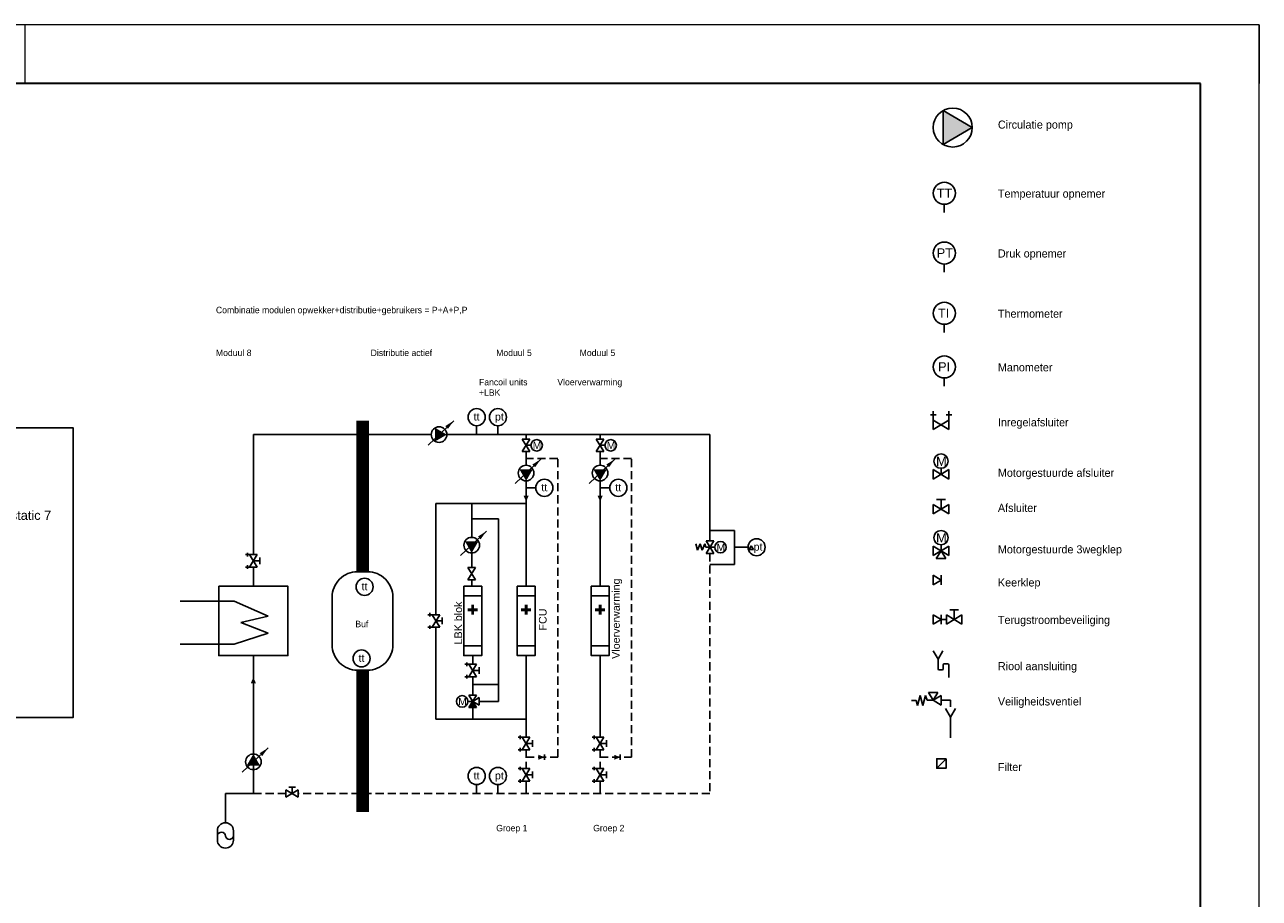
# Model space of a CAD drawing. Header units: millimetres. Extents: x 66120 to 114779, y 79567 to 113976.
# Tile 4 of 4: x 90450 to 114779, y 96771 to 113976. Entities that reach past the tile are written whole.
import ezdxf
from ezdxf.enums import TextEntityAlignment as Align

# ---------------------------------------------------------------- set-up
doc = ezdxf.new("R2010")
doc.units = ezdxf.units.MM
doc.linetypes.add('HIDDEN', pattern=[9.525, 6.35, -3.175])
for name, color, linetype in [('00_Algemeen', 7, 'Continuous'), ('cv', 6, 'Continuous'), ('CV installatie', 6, 'Continuous')]:
    doc.layers.add(name, color=color, linetype=linetype)
doc.styles.add('Arial', font='arial.ttf')
doc.styles.add('Arial_1', font='arial.ttf', dxfattribs={"height": 1.8})
doc.styles.add('Arial_2', font='arial.ttf', dxfattribs={"height": 40})
doc.styles.add('embato', font='txt')
doc.styles.add('GENERATED_STYLE_3', font='arial.ttf')

# ---------------------------------------------------------------- blocks, each defined once
blk = doc.blocks.new('*U41')
at = {"layer": '00_Algemeen', "lineweight": 18}
for p, q in [((0, 297), (-420, 297)), ((-210, 297), (-210, 287)), ((0, 297), (-10, 297)), ((0, 0), (0, 297)), ((0, 297), (0, 287))]:
    blk.add_line(p, q, dxfattribs=at)
at = {"layer": '00_Algemeen', "lineweight": 35}
for p, q in [((-10, 287), (-410, 287)), ((-10, 10), (-10, 287))]:
    blk.add_line(p, q, dxfattribs=at)
at = {"style": 'Arial_1'}
for tag, p in [('wijz_letter_3', (-203.52, 66.67)), ('wijz_datum_3', (-187.5, 66.67)), ('wijz_ontwerper_3', (-18.35, 66.67)), ('wijz_letter_2', (-203.52, 62.83)), ('wijz_datum_2', (-187.5, 62.83)), ('wijz_ontwerper_2', (-18.35, 62.83)), ('wijz_letter_1', (-203.52, 59)), ('wijz_datum_1', (-187.5, 59)), ('wijz_ontwerper_1', (-18.35, 59))]:
    blk.add_attdef(tag, text='', height=1.8, dxfattribs=at).set_placement(p, align=Align.MIDDLE_CENTER)
for tag, p in [('wijz_omschrijving_3', (-175.65, 66.67)), ('wijz_omschrijving_2', (-175.65, 62.86)), ('wijz_omschrijving_1', (-175.65, 59.03))]:
    blk.add_attdef(tag, text='', height=1.8, dxfattribs=at).set_placement(p, align=Align.MIDDLE_LEFT)
for tag, p in [('KLANTNAAM', (-85.62, 49.09)), ('FASE', (-14.4, 49.09)), ('REFERENTIENUMMER', (-85.62, 42.09)), ('DATUM', (-14.4, 42.09)), ('PROJECTADRES', (-85.62, 35.09)), ('ONDERDEEL', (-14.4, 35.12)), ('INITIALEN', (-85.62, 28.34)), ('VERDIEPING', (-14.4, 28.12)), ('1:-', (-85.62, 21.02)), ('TEKENINGNUMMER', (-14.4, 21.12)), ('FORMAAT', (-85.62, 13.83)), ('PROJECTNUMMER', (-14.4, 14.12))]:
    blk.add_attdef(tag, text='', height=1.8, dxfattribs=at).set_placement(p, align=Align.MIDDLE_RIGHT)
at = {"layer": '00_Algemeen', "color": 9, "lineweight": 18, "transparency": 33554559, "style": 'Arial_2'}
blk.add_attdef('STATUS', text='', height=8, dxfattribs=at).set_placement((-214.02, 18), align=Align.MIDDLE_RIGHT)

msp = doc.modelspace()

# ---------------------------------------------------------------- linework, layer by layer
at = {"layer": 'CV installatie', "color": 7}
msp.add_lwpolyline([(85932, 106034), (91406, 106034), (91406, 100335), (85932, 100335)], close=True, dxfattribs=at)

# ---------------------------------------------------------------- next in the draw order: block references
at = {"layer": '00_Algemeen', "lineweight": 18, "xscale": 115.8544382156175, "yscale": 115.8544382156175, "zscale": 115.8544382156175}
msp.add_blockref('*U41', (114779, 79567), dxfattribs=at)

# ---------------------------------------------------------------- next in the draw order: hatches: boundary and pattern name
h = msp.add_hatch(color=256)
h.dxf.hatch_style = 1
h.paths.add_polyline_path([(109122, 111951), (108546, 112283), (108546, 111951)])
h.paths.add_polyline_path([(108546, 111951), (108546, 111618), (109122, 111951)])
h = msp.add_hatch(color=7)
h.dxf.hatch_style = 1
h.paths.add_polyline_path([(98769, 105903), (98538, 105769), (98538, 105903)])
h.paths.add_polyline_path([(98538, 105903), (98538, 106036), (98769, 105903)])
h = msp.add_hatch(color=7)
h.dxf.hatch_style = 1
h.paths.add_polyline_path([(100331, 104992), (100198, 105222), (100331, 105222)])
h.paths.add_polyline_path([(100331, 105222), (100464, 105222), (100331, 104992)])
h = msp.add_hatch(color=7)
h.dxf.hatch_style = 1
h.paths.add_polyline_path([(101789, 104992), (101655, 105222), (101789, 105222)])
h.paths.add_polyline_path([(101789, 105222), (101922, 105222), (101789, 104992)])
h = msp.add_hatch(color=7)
h.dxf.hatch_style = 1
h.paths.add_polyline_path([(99258, 103572), (99125, 103803), (99258, 103803)])
h.paths.add_polyline_path([(99258, 103803), (99391, 103803), (99258, 103572)])
h = msp.add_hatch(color=7)
h.dxf.hatch_style = 1
h.paths.add_polyline_path([(94956, 99613), (95089, 99382), (94956, 99382)])
h.paths.add_polyline_path([(94956, 99382), (94822, 99382), (94956, 99613)])
at = {"layer": 'CV installatie'}
h = msp.add_hatch(color=7, dxfattribs=at)
h.dxf.hatch_style = 1
h.paths.add_polyline_path([(99354, 100526), (99279, 100649), (99205, 100526)])

# ---------------------------------------------------------------- next in the draw order: linework, layer by layer
for p, q in [((109122, 111951), (108546, 112283)), ((108546, 111618), (109122, 111951)), ((108572, 110439), (108572, 110279)), ((108572, 109260), (108572, 109100)), ((108572, 108075), (108572, 107916)), ((108572, 107018), (108572, 106859)), ((108354, 106003), (108354, 106365)), ((108661, 106003), (108661, 106365)), ((108297, 106295), (108410, 106295)), ((108661, 106190), (108354, 106003)), ((108354, 106190), (108661, 106003)), ((108605, 106295), (108717, 106295)), ((100406, 105569), (100256, 105815)), ((100256, 105815), (100406, 105815)), ((100406, 105815), (100256, 105569)), ((100426, 105692), (100331, 105692)), ((101864, 105569), (101714, 105815)), ((101714, 105815), (101864, 105815)), ((101864, 105815), (101714, 105569)), ((101884, 105692), (101789, 105692)), ((100256, 105569), (100406, 105569)), ((101714, 105569), (101864, 105569)), ((108354, 105028), (108661, 105214)), ((108661, 105028), (108354, 105214)), ((108354, 105214), (108354, 105028)), ((108507, 105121), (108507, 105239)), ((108661, 105214), (108661, 105028)), ((108420, 104626), (108594, 104626)), ((108507, 104436), (108507, 104626)), ((99258, 104548), (98554, 104548)), ((98554, 104548), (98554, 102357)), ((108661, 104529), (108354, 104342)), ((108354, 104342), (108354, 104529)), ((108354, 104529), (108661, 104342)), ((108661, 104342), (108661, 104529)), ((103879, 103808), (104029, 103562)), ((103879, 103562), (104029, 103808)), ((103879, 103808), (104029, 103808)), ((104049, 103685), (103954, 103685)), ((108354, 103520), (108661, 103707)), ((108661, 103520), (108354, 103707)), ((108354, 103707), (108354, 103520)), ((108507, 103614), (108507, 103732)), ((108661, 103707), (108661, 103520)), ((94799, 103540), (95031, 103540)), ((94881, 103540), (95031, 103294)), ((94881, 103294), (95031, 103540)), ((103879, 103562), (104029, 103562)), ((108507, 103614), (108414, 103460)), ((108414, 103460), (108601, 103460)), ((108601, 103460), (108507, 103614)), ((94799, 103294), (95031, 103294)), ((99333, 103042), (99183, 103289)), ((99183, 103289), (99333, 103289)), ((99333, 103289), (99183, 103042)), ((99183, 103042), (99333, 103042)), ((108354, 102945), (108354, 103132)), ((108354, 103132), (108507, 103038)), ((108507, 103038), (108354, 102945)), ((108507, 102945), (108507, 103132)), ((108680, 102453), (108854, 102453)), ((108767, 102263), (108767, 102453)), ((98397, 102357), (98629, 102357)), ((98479, 102357), (98629, 102110)), ((98479, 102110), (98629, 102357)), ((108354, 102170), (108354, 102356)), ((108354, 102356), (108507, 102263)), ((108507, 102263), (108354, 102170)), ((108507, 102170), (108507, 102356)), ((108613, 102263), (108507, 102263)), ((108920, 102356), (108613, 102170)), ((108613, 102170), (108613, 102356)), ((108613, 102356), (108920, 102170)), ((108920, 102170), (108920, 102356)), ((98397, 102110), (98629, 102110)), ((98554, 102110), (98554, 100301)), ((99122, 101381), (99354, 101381)), ((99205, 101381), (99354, 101134)), ((99205, 101134), (99354, 101381)), ((99122, 101134), (99354, 101134)), ((99205, 100526), (99354, 100772)), ((99354, 100772), (99205, 100772)), ((99205, 100772), (99354, 100526)), ((99403, 100724), (99279, 100649)), ((99403, 100574), (99403, 100724)), ((108097, 100767), (108045, 100571)), ((108149, 100571), (108097, 100767)), ((108202, 100767), (108149, 100571)), ((108232, 100670), (108202, 100767)), ((108447, 100824), (108260, 100824)), ((108260, 100824), (108354, 100670)), ((108354, 100670), (108447, 100824)), ((108354, 100670), (108507, 100764)), ((108507, 100764), (108507, 100577)), ((99279, 100649), (99184, 100649)), ((99354, 100526), (99205, 100526)), ((99279, 100649), (99403, 100574)), ((108018, 100669), (107925, 100669)), ((108045, 100571), (108018, 100669)), ((108354, 100670), (108232, 100670)), ((108507, 100577), (108354, 100670)), ((108507, 100670), (108695, 100670)), ((108596, 100510), (108695, 100338)), ((108695, 100670), (108695, 100539)), ((108695, 100338), (108795, 100510)), ((98554, 100301), (99279, 100301)), ((108695, 100338), (108695, 99934)), ((100174, 99943), (100406, 99943)), ((100256, 99943), (100406, 99697)), ((100256, 99697), (100406, 99943)), ((101632, 99943), (101864, 99943)), ((101714, 99943), (101864, 99697)), ((101714, 99697), (101864, 99943)), ((100174, 99697), (100406, 99697)), ((101632, 99697), (101864, 99697)), ((100174, 99327), (100406, 99327)), ((100256, 99327), (100406, 99081)), ((100256, 99081), (100406, 99327)), ((101632, 99327), (101864, 99327)), ((101714, 99327), (101864, 99081)), ((101714, 99081), (101864, 99327)), ((100174, 99081), (100406, 99081)), ((101632, 99081), (101864, 99081)), ((94405, 98260), (94405, 98835)), ((94405, 98835), (94956, 98835)), ((95595, 98760), (95841, 98910)), ((95841, 98760), (95595, 98910)), ((95595, 98760), (95595, 98910)), ((95841, 98760), (95841, 98910)), ((94247, 97918), (94247, 98101)), ((94564, 97918), (94564, 98101))]:
    msp.add_line(p, q)
at = {"color": 5}
msp.add_line((108546, 112283), (108546, 111618), dxfattribs=at)
at = {"color": 7}
for p, q in [((98398, 105697), (98904, 106176)), ((99356, 106080), (99356, 105903)), ((99776, 106080), (99776, 105903)), ((94956, 105903), (94956, 103540)), ((97107, 105903), (94956, 105903)), ((97107, 105903), (98461, 105903)), ((98769, 105903), (103954, 105903)), ((100331, 105815), (100331, 105903)), ((101789, 105815), (101789, 105903)), ((103954, 105903), (103954, 103808)), ((100113, 104939), (100620, 105419)), ((100331, 105299), (100331, 105569)), ((101571, 104939), (102078, 105419)), ((101789, 105299), (101789, 105569)), ((100331, 102916), (100331, 104992)), ((101789, 102916), (101789, 104992)), ((100522, 104855), (100331, 104855)), ((101980, 104855), (101789, 104855)), ((100331, 104548), (99258, 104548)), ((99258, 104548), (99258, 103880)), ((99784, 104244), (99258, 104244)), ((99784, 100649), (99784, 104244)), ((99040, 103520), (99547, 104000)), ((103954, 104016), (104437, 104016)), ((104437, 104016), (104437, 103342)), ((103709, 103626), (103673, 103749)), ((103762, 103749), (103709, 103626)), ((103799, 103626), (103762, 103749)), ((103852, 103749), (103799, 103626)), ((103873, 103685), (103852, 103749)), ((103954, 103685), (103873, 103685)), ((104705, 103685), (104437, 103685)), ((104768, 103714), (104723, 103638)), ((104811, 103638), (104768, 103714)), ((94837, 103575), (94837, 103505)), ((94956, 103417), (95081, 103417)), ((95081, 103483), (95081, 103351)), ((99258, 103572), (99258, 103289)), ((104723, 103638), (104811, 103638)), ((94837, 103329), (94837, 103259)), ((94956, 103294), (94956, 102916)), ((104437, 103342), (103954, 103342)), ((99258, 103042), (99258, 102916)), ((99103, 102725), (99455, 102725)), ((100155, 102725), (100507, 102725)), ((101613, 102725), (101965, 102725)), ((93512, 102625), (94577, 102625)), ((94577, 102625), (95245, 102325)), ((95245, 102325), (94706, 102201)), ((94706, 102201), (95245, 101994)), ((98435, 102392), (98435, 102322)), ((98554, 102234), (98679, 102234)), ((98679, 102300), (98679, 102167)), ((95245, 101994), (94577, 101773)), ((98435, 102145), (98435, 102075)), ((94577, 101773), (93512, 101773)), ((99103, 101742), (99455, 101742)), ((100155, 101742), (100507, 101742)), ((101613, 101742), (101965, 101742)), ((94956, 101551), (94956, 98835)), ((99279, 101551), (99279, 101381)), ((100331, 99943), (100331, 101551)), ((101789, 99943), (101789, 101551)), ((108354, 101646), (108448, 101483)), ((108542, 101646), (108448, 101483)), ((108448, 101483), (108448, 101290)), ((99160, 101416), (99160, 101346)), ((99279, 101258), (99404, 101258)), ((99404, 101324), (99404, 101191)), ((108468, 101270), (108532, 101270)), ((108552, 101290), (108552, 101370)), ((108572, 101390), (108638, 101390)), ((108658, 101370), (108658, 101119)), ((99160, 101169), (99160, 101099)), ((99279, 101134), (99279, 100772)), ((99279, 100984), (99784, 100984)), ((99279, 100526), (99279, 100301)), ((99403, 100649), (99784, 100649)), ((99279, 100301), (100331, 100301)), ((100212, 99978), (100212, 99908)), ((100331, 99820), (100456, 99820)), ((100456, 99886), (100456, 99754)), ((101670, 99978), (101670, 99908)), ((101789, 99820), (101914, 99820)), ((101914, 99886), (101914, 99754)), ((94738, 99253), (95245, 99732)), ((100212, 99732), (100212, 99662)), ((100690, 99601), (100690, 99497)), ((101670, 99732), (101670, 99662)), ((102182, 99601), (102182, 99497)), ((108422, 99331), (108608, 99518)), ((100212, 99362), (100212, 99292)), ((100456, 99270), (100456, 99138)), ((101670, 99362), (101670, 99292)), ((101914, 99270), (101914, 99138)), ((100212, 99116), (100212, 99046)), ((100331, 99204), (100456, 99204)), ((100331, 99081), (100331, 98835)), ((101670, 99116), (101670, 99046)), ((101789, 99204), (101914, 99204)), ((101789, 99081), (101789, 98835)), ((95652, 98960), (95785, 98960)), ((95718, 98835), (95718, 98960)), ((99356, 99012), (99356, 98835)), ((99776, 99012), (99776, 98835))]:
    msp.add_line(p, q, dxfattribs=at)
at = {"color": 7, "linetype": 'HIDDEN', "ltscale": 25}
for p, q in [((100953, 105431), (100331, 105431)), ((100953, 99549), (100953, 105431)), ((102410, 105431), (101789, 105431)), ((102410, 99549), (102410, 105431)), ((103954, 103562), (103954, 98835)), ((100331, 99697), (100331, 99327)), ((100331, 99549), (100953, 99549)), ((101789, 99697), (101789, 99327)), ((101789, 99549), (102410, 99549)), ((95595, 98835), (94956, 98835)), ((103954, 98835), (95841, 98835))]:
    msp.add_line(p, q, dxfattribs=at)
at = {"color": 7}
for points, const_width in [([(97107, 106176), (97107, 103203)], 250), ([(104723, 103638), (104768, 103714), (104811, 103638), (104723, 103638)], 1), ([(99181, 102453), (99378, 102453)], 55), ([(99279, 102551), (99279, 102355)], 55), ([(100233, 102453), (100429, 102453)], 55), ([(100331, 102551), (100331, 102355)], 55), ([(101691, 102453), (101887, 102453)], 55), ([(101789, 102551), (101789, 102355)], 55), ([(97107, 101264), (97107, 98474)], 250)]:
    msp.add_lwpolyline(points, dxfattribs=dict(at, const_width=const_width))
for points in [[(98904, 106176, 1.5, 75, 0), (98765, 106045, 75, 75, 0)], [(100620, 105419, 1.5, 75, 0), (100481, 105287, 75, 75, 0)], [(102078, 105419, 1.5, 75, 0), (101938, 105287, 75, 75, 0)], [(100331, 104583, 1, 100, 0), (100331, 104699, 30, 30, 0)], [(101789, 104583, 1, 100, 0), (101789, 104699, 30, 30, 0)], [(99547, 104000, 1.5, 75, 0), (99408, 103868, 75, 75, 0)], [(94956, 101124, 1, 100, 0), (94956, 101008, 30, 30, 0)], [(95245, 99732, 1.5, 75, 0), (95105, 99601, 75, 75, 0)], [(100690, 99549, 1, 100, 0), (100573, 99549, 30, 30, 0)], [(102182, 99549, 1, 100, 0), (102066, 99549, 30, 30, 0)]]:
    msp.add_lwpolyline(points, format="xyseb", dxfattribs=at)
msp.add_lwpolyline([(97008, 103203), (97206, 103203, -0.414214), (97706, 102703), (97706, 101764, -0.414214), (97206, 101264), (97008, 101264, -0.414214), (96508, 101764), (96508, 102703, -0.414214)], format="xyb", close=True, dxfattribs=at)
for points in [[(94273, 102916), (95638, 102916), (95638, 101551), (94273, 101551)], [(99103, 102916), (99455, 102916), (99455, 101551), (99103, 101551)], [(100155, 102916), (100507, 102916), (100507, 101551), (100155, 101551)], [(101613, 102916), (101965, 102916), (101965, 101551), (101613, 101551)], [(108608, 99518), (108422, 99518), (108422, 99331), (108608, 99331)]]:
    msp.add_lwpolyline(points, close=True, dxfattribs=at)
for centre, radius in [((108738, 111951), 384), ((108572, 110657), 218), ((108572, 109478), 218), ((108572, 108293), 218), ((108572, 107237), 218), ((100539, 105692), 113), ((101997, 105692), 113), ((108507, 105381), 141), ((108507, 103873), 141), ((104162, 103685), 113), ((99071, 100649), 113)]:
    msp.add_circle(centre, radius)
for centre, radius in [((99356, 106247), 168), ((99776, 106247), 168), ((98615, 105903), 154), ((100331, 105146), 154), ((101789, 105146), 154), ((100690, 104855), 168), ((102148, 104855), 168), ((99258, 103726), 154), ((104873, 103685), 168), ((97148, 102905), 168), ((97088, 101495), 168), ((94956, 99459), 154), ((99356, 99180), 168), ((99776, 99180), 168)]:
    msp.add_circle(centre, radius, dxfattribs=at)
for centre, start, end in [((108468, 101290), 180, 270), ((108532, 101290), 270, 0), ((108572, 101370), 90, 180), ((108638, 101370), 0, 90)]:
    msp.add_arc(centre, 20, start, end, dxfattribs=at)
for centre, radius, start, end in [((94405, 98101), 159, 0, 180), ((94327, 97994), 79.9, 2.5424, 169.7945), ((94405, 97918), 159, 180, 0), ((94485, 98012), 79.9, 190.2055, 357.4576)]:
    msp.add_arc(centre, radius, start, end)

# ---------------------------------------------------------------- next in the draw order: texts
at = {"color": 7, "style": 'embato'}
for s, height, p in [('Circulatie pomp', 158.9, (109628, 111929)), ('Temperatuur opnemer', 158.9, (109628, 110570)), ('Druk opnemer', 158.9, (109628, 109391)), ('Combinatie modulen opwekker+distributie+gebruikers = P+A+P,P', 127.37, (94218, 108293)), ('Thermometer', 158.9, (109628, 108206)), ('Moduul 8', 127.4, (94218, 107450)), ('Distributie actief', 127.37, (97267, 107450)), ('Moduul 5', 127.4, (99741, 107450)), ('Moduul 5', 127.4, (101386, 107450)), ('Manometer', 158.9, (109628, 107149)), ('Fancoil units', 127.37, (99402, 106873)), ('Vloerverwarming', 127.37, (100946, 106873)), ('+LBK', 127.4, (99402, 106667)), ('Inregelafsluiter', 158.9, (109628, 106066)), ('Motorgestuurde afsluiter', 158.9, (109628, 105072)), ('Afsluiter', 158.9, (109628, 104381)), ('Motorgestuurde 3wegklep', 158.9, (109628, 103564)), ('Keerklep', 158.9, (109628, 102912)), ('Buf', 127.4, (96966, 102110)), ('Terugstroombeveiliging', 158.9, (109628, 102174)), ('Riool aansluiting', 158.9, (109628, 101264)), ('Veiligheidsventiel', 158.9, (109628, 100569)), ('Filter', 158.9, (109628, 99278)), ('Groep 1', 127.4, (99741, 98090)), ('Groep 2', 127.4, (101652, 98090))]:
    msp.add_text(s, height=height, dxfattribs=at).set_placement(p)
at = {"layer": 'cv', "color": 7, "linetype": 'Continuous', "lineweight": 0, "style": 'GENERATED_STYLE_3'}
for s, height, p in [('TT', 179.6, (108422, 110570)), ('PT', 179.6, (108422, 109391)), ('TI', 179.6, (108447, 108206)), ('PI', 179.6, (108449, 107149)), ('M', 144, (100461, 105618)), ('M', 144, (101919, 105618)), ('M', 180, (108410, 105288)), ('high static 7', 180, (89631, 104224)), ('M', 180, (108410, 103781)), ('M', 144, (104084, 103611)), ('M', 144, (98993, 100575))]:
    msp.add_text(s, height=height, dxfattribs=at).set_placement(p)
at = {"layer": 'CV installatie', "color": 7, "style": 'Arial'}
for s, p in [('tt', (99296, 106181)), ('pt', (99716, 106181)), ('tt', (100630, 104788)), ('tt', (102088, 104788)), ('pt', (104813, 103618)), ('tt', (97088, 102838)), ('tt', (97028, 101429)), ('tt', (99296, 99113)), ('pt', (99716, 99113))]:
    msp.add_text(s, height=151, dxfattribs=at).set_placement(p)
for s, height, p in [('Vloerverwarming', 151.03, (102177, 101487)), ('LBK blok', 151, (99068, 101771)), ('FCU', 151, (100734, 102044))]:
    msp.add_text(s, height=height, rotation=90, dxfattribs=at).set_placement(p)

doc.saveas('drawing.dxf')
